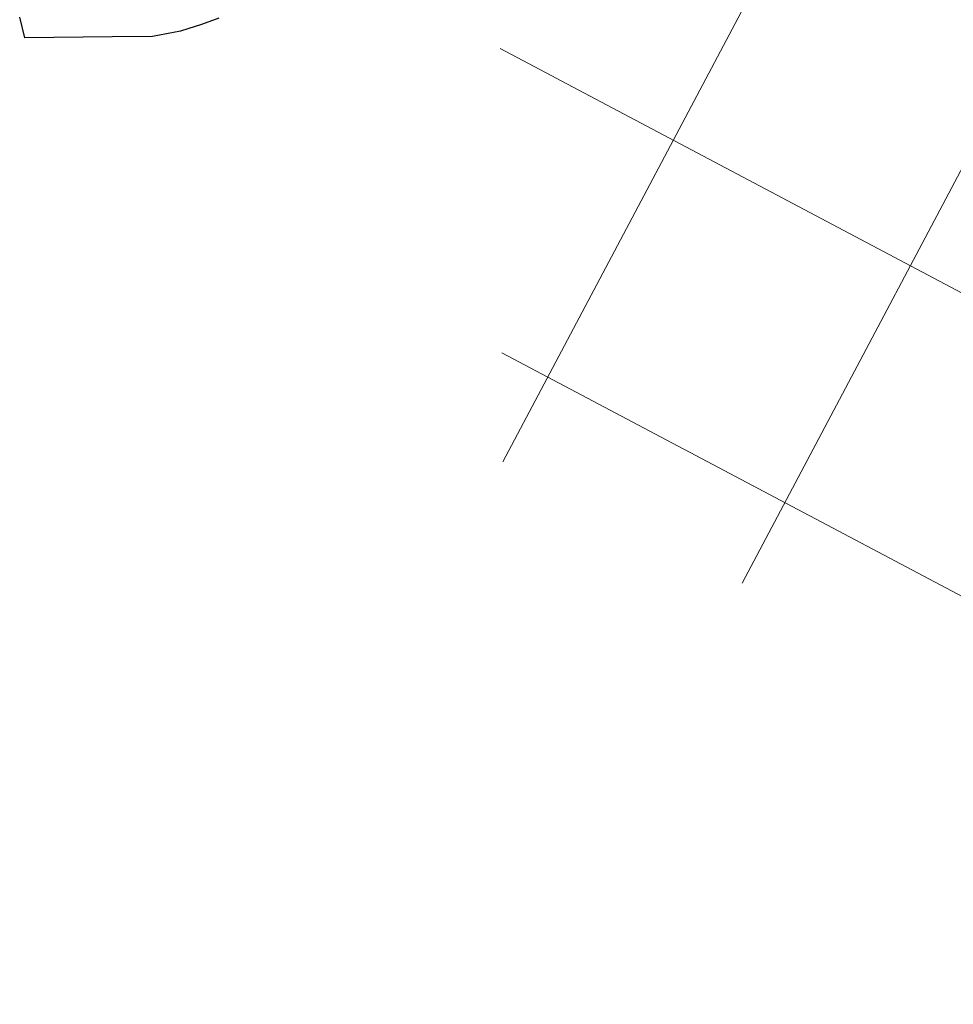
# Model space of a CAD drawing. Header units: millimetres. Extents: x -50987266 to 2610517, y -212233 to 51153522.
# Tile 2 of 256: x -230308 to -56192, y -210683 to -26984. Entities that reach past the tile are written whole.
import ezdxf
from ezdxf.enums import TextEntityAlignment as Align

# ---------------------------------------------------------------- set-up
doc = ezdxf.new("R2010")
doc.units = ezdxf.units.MM
doc.layers.add('S - LINE', color=7, linetype='Continuous', lineweight=15)
doc.layers.add('TOPO$0$Z01_Nakveti', color=7, linetype='Continuous')
doc.styles.add('TOPO$0$Bm431', font='txt', dxfattribs={"height": 2})

# ---------------------------------------------------------------- blocks, each defined once
blk = doc.blocks.new('TOPO')
at = {"color": 4, "lineweight": 0, "flags": 128}
for points in [[(31.54, 215.66), (-139.88, -109.87)], [(75.78, 192.37), (-95.22, -132.38)], [(112.97, -166.27), (-140.57, -32.76)], [(89.68, -210.51), (-140.15, -89.49)]]:
    blk.add_lwpolyline(points, dxfattribs=at)
at = {"layer": 'TOPO$0$Z01_Nakveti', "color": 5}
blk.add_polyline3d([(-193.03, -27.22, 0), (-194.9, -27.91, 0), (-196.44, -28.47, 0), (-197.43, -28.78, 0), (-200.17, -29.62, 0), (-205.42, -30.64, 0), (-212.91, -30.75, 0), (-229.19, -30.97, 0), (-230.19, -27.11, 0)], dxfattribs=at)
at = {"style": 'TOPO$0$Bm431'}
blk.add_attdef('X', text='', height=2, rotation=152.2308, dxfattribs=at).set_placement((118.48, 59.52), align=Align.TOP_LEFT)
blk.add_attdef('Y', (114.38, 55.92), '', height=2, rotation=242.2308, dxfattribs=at)

msp = doc.modelspace()

# ---------------------------------------------------------------- block references
at = {"layer": 'S - LINE', "xscale": 999.9999999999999, "yscale": 999.9999999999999, "zscale": 999.9999999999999, "rotation": 359.8641595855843}
msp.add_blockref('TOPO', (-57.3, 36.9), dxfattribs=at)

doc.saveas('drawing.dxf')
